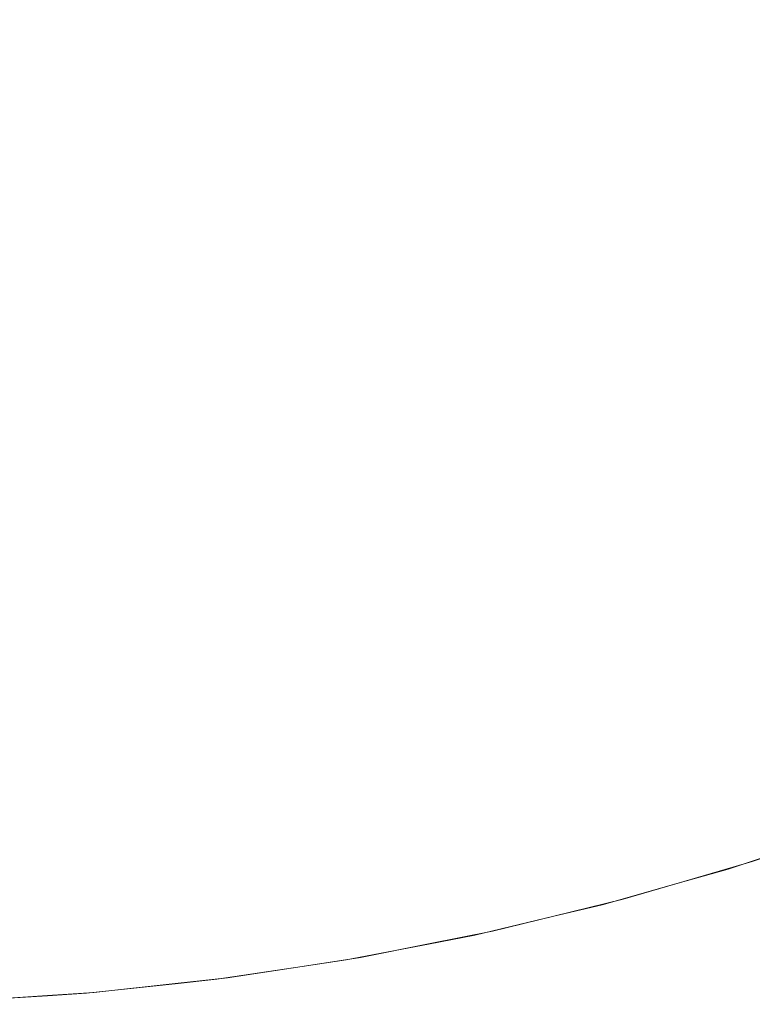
# Model space of a CAD drawing. Header units: centimetres. Extents: x -25.9 to 27.4, y -28.2 to -26.4.
# Tile 116 of 199: x 9.2841 to 9.3316, y -27.86 to -27.7962. Entities that reach past the tile are written whole.
import ezdxf

# ---------------------------------------------------------------- set-up
doc = ezdxf.new("R2010")
doc.units = ezdxf.units.CM
doc.header["$LTSCALE"] = 2.54
doc.layers.add('Lucido design-1', color=7, linetype='Continuous')

# ---------------------------------------------------------------- blocks, each defined once
blk = doc.blocks.new('Gruppo-4-1')
at = {"color": 7, "linetype": 'Continuous', "lineweight": 9}
blk.add_3dface([(-25.828561, -26.46, 540.520033), (-25.828561, -28.06, 540.520033), (27.271439, -28.06, 540.520033), (27.271439, -26.46, 540.520033)], dxfattribs=at)
for points, invisible_edges in [([(9.332394, -27.794848, 540.107769), (9.326616, -27.797313, 540.107769), (9.325235, -27.793878, 540.109694), (9.330869, -27.791474, 540.109694)], 15), ([(9.306841, -27.795966, 540.111466), (9.301039, -27.797346, 540.111466), (9.300226, -27.793575, 540.113079), (9.305869, -27.792233, 540.113079)], 15), ([(9.319505, -27.79604, 540.109694), (9.313688, -27.797958, 540.109694), (9.31258, -27.79434, 540.111466), (9.318244, -27.792473, 540.111466)], 15), ([(9.301039, -27.797346, 540.111466), (9.295183, -27.798478, 540.111466), (9.294531, -27.794676, 540.113079), (9.300226, -27.793575, 540.113079)], 15), ([(9.326616, -27.797313, 540.107769), (9.320738, -27.799531, 540.107769), (9.319505, -27.79604, 540.109694), (9.325235, -27.793878, 540.109694)], 15), ([(9.313688, -27.797958, 540.109694), (9.307794, -27.799627, 540.109694), (9.306841, -27.795966, 540.111466), (9.31258, -27.79434, 540.111466)], 15), ([(9.295183, -27.798478, 540.111466), (9.289284, -27.799361, 540.111466), (9.288795, -27.795535, 540.113079), (9.294531, -27.794676, 540.113079)], 15), ([(9.333883, -27.798143, 540.105692), (9.327964, -27.800668, 540.105692), (9.326616, -27.797313, 540.107769), (9.332394, -27.794848, 540.107769)], 15), ([(9.289284, -27.799361, 540.111466), (9.283354, -27.799993, 540.111466), (9.283027, -27.796149, 540.113079), (9.288795, -27.795535, 540.113079)], 15), ([(9.307794, -27.799627, 540.109694), (9.301836, -27.801044, 540.109694), (9.301039, -27.797346, 540.111466), (9.306841, -27.795966, 540.111466)], 15), ([(9.320738, -27.799531, 540.107769), (9.314772, -27.801498, 540.107769), (9.313688, -27.797958, 540.109694), (9.319505, -27.79604, 540.109694)], 15), ([(9.301836, -27.801044, 540.109694), (9.295822, -27.802207, 540.109694), (9.295183, -27.798478, 540.111466), (9.301039, -27.797346, 540.111466)], 15), ([(9.327964, -27.800668, 540.105692), (9.321943, -27.802941, 540.105692), (9.320738, -27.799531, 540.107769), (9.326616, -27.797313, 540.107769)], 15), ([(9.314772, -27.801498, 540.107769), (9.308727, -27.80321, 540.107769), (9.307794, -27.799627, 540.109694), (9.313688, -27.797958, 540.109694)], 15), ([(9.335334, -27.801353, 540.103469), (9.329277, -27.803937, 540.103469), (9.327964, -27.800668, 540.105692), (9.333883, -27.798143, 540.105692)], 15), ([(9.295822, -27.802207, 540.109694), (9.289765, -27.803113, 540.109694), (9.289284, -27.799361, 540.111466), (9.295183, -27.798478, 540.111466)], 15), ([(9.289765, -27.803113, 540.109694), (9.283675, -27.803762, 540.109694), (9.283354, -27.799993, 540.111466), (9.289284, -27.799361, 540.111466)], 15), ([(9.308727, -27.80321, 540.107769), (9.302616, -27.804663, 540.107769), (9.301836, -27.801044, 540.109694), (9.307794, -27.799627, 540.109694)], 15), ([(9.321943, -27.802941, 540.105692), (9.315831, -27.804955, 540.105692), (9.314772, -27.801498, 540.107769), (9.320738, -27.799531, 540.107769)], 15), ([(9.329277, -27.803937, 540.103469), (9.323116, -27.806262, 540.103469), (9.321943, -27.802941, 540.105692), (9.327964, -27.800668, 540.105692)], 15), ([(9.302616, -27.804663, 540.107769), (9.296448, -27.805856, 540.107769), (9.295822, -27.802207, 540.109694), (9.301836, -27.801044, 540.109694)], 15), ([(9.315831, -27.804955, 540.105692), (9.309639, -27.806709, 540.105692), (9.308727, -27.80321, 540.107769), (9.314772, -27.801498, 540.107769)], 15), ([(9.336744, -27.804473, 540.101102), (9.330554, -27.807114, 540.101102), (9.329277, -27.803937, 540.103469), (9.335334, -27.801353, 540.103469)], 15), ([(9.296448, -27.805856, 540.107769), (9.290235, -27.806786, 540.107769), (9.289765, -27.803113, 540.109694), (9.295822, -27.802207, 540.109694)], 15), ([(9.290235, -27.806786, 540.107769), (9.283989, -27.807451, 540.107769), (9.283675, -27.803762, 540.109694), (9.289765, -27.803113, 540.109694)], 15), ([(9.309639, -27.806709, 540.105692), (9.303378, -27.808198, 540.105692), (9.302616, -27.804663, 540.107769), (9.308727, -27.80321, 540.107769)], 15), ([(9.323116, -27.806262, 540.103469), (9.316862, -27.808324, 540.103469), (9.315831, -27.804955, 540.105692), (9.321943, -27.802941, 540.105692)], 15), ([(9.330554, -27.807114, 540.101102), (9.324257, -27.809491, 540.101102), (9.323116, -27.806262, 540.103469), (9.329277, -27.803937, 540.103469)], 15), ([(9.303378, -27.808198, 540.105692), (9.297059, -27.80942, 540.105692), (9.296448, -27.805856, 540.107769), (9.302616, -27.804663, 540.107769)], 15), ([(9.338112, -27.807498, 540.098598), (9.331792, -27.810195, 540.098598), (9.330554, -27.807114, 540.101102), (9.336744, -27.804473, 540.101102)], 15), ([(9.316862, -27.808324, 540.103469), (9.310526, -27.810118, 540.103469), (9.309639, -27.806709, 540.105692), (9.315831, -27.804955, 540.105692)], 15), ([(9.297059, -27.80942, 540.105692), (9.290695, -27.810372, 540.105692), (9.290235, -27.806786, 540.107769), (9.296448, -27.805856, 540.107769)], 15), ([(9.310526, -27.810118, 540.103469), (9.30412, -27.811642, 540.103469), (9.303378, -27.808198, 540.105692), (9.309639, -27.806709, 540.105692)], 15), ([(9.324257, -27.809491, 540.101102), (9.317865, -27.811598, 540.101102), (9.316862, -27.808324, 540.103469), (9.323116, -27.806262, 540.103469)], 15), ([(9.290695, -27.810372, 540.105692), (9.284295, -27.811054, 540.105692), (9.283989, -27.807451, 540.107769), (9.290235, -27.806786, 540.107769)], 15), ([(9.331792, -27.810195, 540.098598), (9.325363, -27.812621, 540.098598), (9.324257, -27.809491, 540.101102), (9.330554, -27.807114, 540.101102)], 15), ([(9.284295, -27.811054, 540.105692), (9.277873, -27.811464, 540.105692), (9.277719, -27.807851, 540.107769), (9.283989, -27.807451, 540.107769)], 15), ([(9.30412, -27.811642, 540.103469), (9.297655, -27.812892, 540.103469), (9.297059, -27.80942, 540.105692), (9.303378, -27.808198, 540.105692)], 15), ([(9.317865, -27.811598, 540.101102), (9.311389, -27.813432, 540.101102), (9.310526, -27.810118, 540.103469), (9.316862, -27.808324, 540.103469)], 15), ([(9.297655, -27.812892, 540.103469), (9.291142, -27.813867, 540.103469), (9.290695, -27.810372, 540.105692), (9.297059, -27.80942, 540.105692)], 15), ([(9.325363, -27.812621, 540.098598), (9.318837, -27.814772, 540.098598), (9.317865, -27.811598, 540.101102), (9.324257, -27.809491, 540.101102)], 15), ([(9.291142, -27.813867, 540.103469), (9.284594, -27.814564, 540.103469), (9.284295, -27.811054, 540.105692), (9.290695, -27.810372, 540.105692)], 15), ([(9.311389, -27.813432, 540.101102), (9.304841, -27.814989, 540.101102), (9.30412, -27.811642, 540.103469), (9.310526, -27.810118, 540.103469)], 15), ([(9.332989, -27.813174, 540.09596), (9.326433, -27.815648, 540.09596), (9.325363, -27.812621, 540.098598), (9.331792, -27.810195, 540.098598)], 15), ([(9.284594, -27.814564, 540.103469), (9.278022, -27.814983, 540.103469), (9.277873, -27.811464, 540.105692), (9.284295, -27.811054, 540.105692)], 15), ([(9.304841, -27.814989, 540.101102), (9.298233, -27.816267, 540.101102), (9.297655, -27.812892, 540.103469), (9.30412, -27.811642, 540.103469)], 15), ([(9.318837, -27.814772, 540.098598), (9.312226, -27.816644, 540.098598), (9.311389, -27.813432, 540.101102), (9.317865, -27.811598, 540.101102)], 15), ([(9.298233, -27.816267, 540.101102), (9.291577, -27.817263, 540.101102), (9.291142, -27.813867, 540.103469), (9.297655, -27.812892, 540.103469)], 15), ([(9.326433, -27.815648, 540.09596), (9.319777, -27.817842, 540.09596), (9.318837, -27.814772, 540.098598), (9.325363, -27.812621, 540.098598)], 15), ([(9.312226, -27.816644, 540.098598), (9.305541, -27.818234, 540.098598), (9.304841, -27.814989, 540.101102), (9.311389, -27.813432, 540.101102)], 15), ([(9.334143, -27.816046, 540.093194), (9.327464, -27.818566, 540.093194), (9.326433, -27.815648, 540.09596), (9.332989, -27.813174, 540.09596)], 15), ([(9.291577, -27.817263, 540.101102), (9.284884, -27.817976, 540.101102), (9.284594, -27.814564, 540.103469), (9.291142, -27.813867, 540.103469)], 15), ([(9.284884, -27.817976, 540.101102), (9.278168, -27.818405, 540.101102), (9.278022, -27.814983, 540.103469), (9.284594, -27.814564, 540.103469)], 15), ([(9.305541, -27.818234, 540.098598), (9.298794, -27.819539, 540.098598), (9.298233, -27.816267, 540.101102), (9.304841, -27.814989, 540.101102)], 15), ([(9.319777, -27.817842, 540.09596), (9.313035, -27.819751, 540.09596), (9.312226, -27.816644, 540.098598), (9.318837, -27.814772, 540.098598)], 15), ([(9.327464, -27.818566, 540.093194), (9.320683, -27.820801, 540.093194), (9.319777, -27.817842, 540.09596), (9.326433, -27.815648, 540.09596)], 15), ([(9.298794, -27.819539, 540.098598), (9.291999, -27.820556, 540.098598), (9.291577, -27.817263, 540.101102), (9.298233, -27.816267, 540.101102)], 15), ([(9.335089, -27.818401, 540.090744), (9.328309, -27.820959, 540.090744), (9.327464, -27.818566, 540.093194), (9.334143, -27.816046, 540.093194)], 15), ([(9.313035, -27.819751, 540.09596), (9.306217, -27.821373, 540.09596), (9.305541, -27.818234, 540.098598), (9.312226, -27.816644, 540.098598)], 15), ([(9.291999, -27.820556, 540.098598), (9.285166, -27.821284, 540.098598), (9.284884, -27.817976, 540.101102), (9.291577, -27.817263, 540.101102)], 15), ([(9.285166, -27.821284, 540.098598), (9.278308, -27.821722, 540.098598), (9.278168, -27.818405, 540.101102), (9.284884, -27.817976, 540.101102)], 15), ([(9.320683, -27.820801, 540.093194), (9.313814, -27.822747, 540.093194), (9.313035, -27.819751, 540.09596), (9.319777, -27.817842, 540.09596)], 15), ([(9.306217, -27.821373, 540.09596), (9.299337, -27.822703, 540.09596), (9.298794, -27.819539, 540.098598), (9.305541, -27.818234, 540.098598)], 15), ([(9.328309, -27.820959, 540.090744), (9.321427, -27.823228, 540.090744), (9.320683, -27.820801, 540.093194), (9.327464, -27.818566, 540.093194)], 15), ([(9.336159, -27.821063, 540.087754), (9.329265, -27.823664, 540.087754), (9.328309, -27.820959, 540.090744), (9.335089, -27.818401, 540.090744)], 15), ([(9.299337, -27.822703, 540.09596), (9.292406, -27.823741, 540.09596), (9.291999, -27.820556, 540.098598), (9.298794, -27.819539, 540.098598)], 15), ([(9.313814, -27.822747, 540.093194), (9.306869, -27.824398, 540.093194), (9.306217, -27.821373, 540.09596), (9.313035, -27.819751, 540.09596)], 15), ([(9.292406, -27.823741, 540.09596), (9.285438, -27.824483, 540.09596), (9.285166, -27.821284, 540.098598), (9.291999, -27.820556, 540.098598)], 15), ([(9.285438, -27.824483, 540.09596), (9.278445, -27.824929, 540.09596), (9.278308, -27.821722, 540.098598), (9.285166, -27.821284, 540.098598)], 15), ([(9.306869, -27.824398, 540.093194), (9.29986, -27.825754, 540.093194), (9.299337, -27.822703, 540.09596), (9.306217, -27.821373, 540.09596)], 15), ([(9.321427, -27.823228, 540.090744), (9.314454, -27.825202, 540.090744), (9.313814, -27.822747, 540.093194), (9.320683, -27.820801, 540.093194)], 15), ([(9.329265, -27.823664, 540.087754), (9.322267, -27.825971, 540.087754), (9.321427, -27.823228, 540.090744), (9.328309, -27.820959, 540.090744)], 15), ([(9.337181, -27.823606, 540.084649), (9.330178, -27.826249, 540.084649), (9.329265, -27.823664, 540.087754), (9.336159, -27.821063, 540.087754)], 15), ([(9.29986, -27.825754, 540.093194), (9.2928, -27.826811, 540.093194), (9.292406, -27.823741, 540.09596), (9.299337, -27.822703, 540.09596)], 15), ([(9.314454, -27.825202, 540.090744), (9.307404, -27.826879, 540.090744), (9.306869, -27.824398, 540.093194), (9.313814, -27.822747, 540.093194)], 15), ([(9.322267, -27.825971, 540.087754), (9.315177, -27.827979, 540.087754), (9.314454, -27.825202, 540.090744), (9.321427, -27.823228, 540.090744)], 15), ([(9.2928, -27.826811, 540.093194), (9.285701, -27.827567, 540.093194), (9.285438, -27.824483, 540.09596), (9.292406, -27.823741, 540.09596)], 15), ([(9.330178, -27.826249, 540.084649), (9.323069, -27.828592, 540.084649), (9.322267, -27.825971, 540.087754), (9.329265, -27.823664, 540.087754)], 15), ([(9.338153, -27.826025, 540.081437), (9.331047, -27.828707, 540.081437), (9.330178, -27.826249, 540.084649), (9.337181, -27.823606, 540.084649)], 15), ([(9.285701, -27.827567, 540.093194), (9.278576, -27.828021, 540.093194), (9.278445, -27.824929, 540.09596), (9.285438, -27.824483, 540.09596)], 15), ([(9.307404, -27.826879, 540.090744), (9.300289, -27.828255, 540.090744), (9.29986, -27.825754, 540.093194), (9.306869, -27.824398, 540.093194)], 15), ([(9.315177, -27.827979, 540.087754), (9.308008, -27.829684, 540.087754), (9.307404, -27.826879, 540.090744), (9.314454, -27.825202, 540.090744)], 15), ([(9.300289, -27.828255, 540.090744), (9.293122, -27.829328, 540.090744), (9.2928, -27.826811, 540.093194), (9.29986, -27.825754, 540.093194)], 15), ([(9.323069, -27.828592, 540.084649), (9.315867, -27.830631, 540.084649), (9.315177, -27.827979, 540.087754), (9.322267, -27.825971, 540.087754)], 15), ([(9.331047, -27.828707, 540.081437), (9.323833, -27.831085, 540.081437), (9.323069, -27.828592, 540.084649), (9.330178, -27.826249, 540.084649)], 15), ([(9.339074, -27.828318, 540.078122), (9.33187, -27.831037, 540.078122), (9.331047, -27.828707, 540.081437), (9.338153, -27.826025, 540.081437)], 15), ([(9.293122, -27.829328, 540.090744), (9.285916, -27.830096, 540.090744), (9.285701, -27.827567, 540.093194), (9.2928, -27.826811, 540.093194)], 15), ([(9.308008, -27.829684, 540.087754), (9.300774, -27.831083, 540.087754), (9.300289, -27.828255, 540.090744), (9.307404, -27.826879, 540.090744)], 15), ([(9.285916, -27.830096, 540.090744), (9.278684, -27.830557, 540.090744), (9.278576, -27.828021, 540.093194), (9.285701, -27.827567, 540.093194)], 15), ([(9.300774, -27.831083, 540.087754), (9.293486, -27.832174, 540.087754), (9.293122, -27.829328, 540.090744), (9.300289, -27.828255, 540.090744)], 15), ([(9.315867, -27.830631, 540.084649), (9.308586, -27.832363, 540.084649), (9.308008, -27.829684, 540.087754), (9.315177, -27.827979, 540.087754)], 15), ([(9.323833, -27.831085, 540.081437), (9.316525, -27.833155, 540.081437), (9.315867, -27.830631, 540.084649), (9.323069, -27.828592, 540.084649)], 15), ([(9.33187, -27.831037, 540.078122), (9.324556, -27.833447, 540.078122), (9.323833, -27.831085, 540.081437), (9.331047, -27.828707, 540.081437)], 15), ([(9.293486, -27.832174, 540.087754), (9.286159, -27.832954, 540.087754), (9.285916, -27.830096, 540.090744), (9.293122, -27.829328, 540.090744)], 15), ([(9.308586, -27.832363, 540.084649), (9.301237, -27.833784, 540.084649), (9.300774, -27.831083, 540.087754), (9.308008, -27.829684, 540.087754)], 15), ([(9.286159, -27.832954, 540.087754), (9.278806, -27.833423, 540.087754), (9.278684, -27.830557, 540.090744), (9.285916, -27.830096, 540.090744)], 15), ([(9.316525, -27.833155, 540.081437), (9.309135, -27.834912, 540.081437), (9.308586, -27.832363, 540.084649), (9.315867, -27.830631, 540.084649)], 15), ([(9.301237, -27.833784, 540.084649), (9.293834, -27.834892, 540.084649), (9.293486, -27.832174, 540.087754), (9.300774, -27.831083, 540.087754)], 15), ([(9.324556, -27.833447, 540.078122), (9.317147, -27.835545, 540.078122), (9.316525, -27.833155, 540.081437), (9.323833, -27.831085, 540.081437)], 15), ([(9.332646, -27.833233, 540.074711), (9.325238, -27.835675, 540.074711), (9.324556, -27.833447, 540.078122), (9.33187, -27.831037, 540.078122)], 15), ([(9.293834, -27.834892, 540.084649), (9.286392, -27.835685, 540.084649), (9.286159, -27.832954, 540.087754), (9.293486, -27.832174, 540.087754)], 15), ([(9.309135, -27.834912, 540.081437), (9.301678, -27.836354, 540.081437), (9.301237, -27.833784, 540.084649), (9.308586, -27.832363, 540.084649)], 15), ([(9.286392, -27.835685, 540.084649), (9.278922, -27.836162, 540.084649), (9.278806, -27.833423, 540.087754), (9.286159, -27.832954, 540.087754)], 15), ([(9.317147, -27.835545, 540.078122), (9.309655, -27.837327, 540.078122), (9.309135, -27.834912, 540.081437), (9.316525, -27.833155, 540.081437)], 15), ([(9.325238, -27.835675, 540.074711), (9.317734, -27.8378, 540.074711), (9.317147, -27.835545, 540.078122), (9.324556, -27.833447, 540.078122)], 15), ([(9.333374, -27.835293, 540.07121), (9.325878, -27.837764, 540.07121), (9.325238, -27.835675, 540.074711), (9.332646, -27.833233, 540.074711)], 15), ([(9.301678, -27.836354, 540.081437), (9.294166, -27.837479, 540.081437), (9.293834, -27.834892, 540.084649), (9.301237, -27.833784, 540.084649)], 15), ([(9.294166, -27.837479, 540.081437), (9.286613, -27.838284, 540.081437), (9.286392, -27.835685, 540.084649), (9.293834, -27.834892, 540.084649)], 15), ([(9.309655, -27.837327, 540.078122), (9.302095, -27.838789, 540.078122), (9.301678, -27.836354, 540.081437), (9.309135, -27.834912, 540.081437)], 15), ([(9.334052, -27.837213, 540.067624), (9.326474, -27.839711, 540.067624), (9.325878, -27.837764, 540.07121), (9.333374, -27.835293, 540.07121)], 15), ([(9.286613, -27.838284, 540.081437), (9.279033, -27.838767, 540.081437), (9.278922, -27.836162, 540.084649), (9.286392, -27.835685, 540.084649)], 15), ([(9.317734, -27.8378, 540.074711), (9.310146, -27.839604, 540.074711), (9.309655, -27.837327, 540.078122), (9.317147, -27.835545, 540.078122)], 15), ([(9.325878, -27.837764, 540.07121), (9.318285, -27.839914, 540.07121), (9.317734, -27.8378, 540.074711), (9.325238, -27.835675, 540.074711)], 15), ([(9.302095, -27.838789, 540.078122), (9.294479, -27.839929, 540.078122), (9.294166, -27.837479, 540.081437), (9.301678, -27.836354, 540.081437)], 15), ([(9.310146, -27.839604, 540.074711), (9.302489, -27.841085, 540.074711), (9.302095, -27.838789, 540.078122), (9.309655, -27.837327, 540.078122)], 15), ([(9.33468, -27.838991, 540.063961), (9.327027, -27.841514, 540.063961), (9.326474, -27.839711, 540.067624), (9.334052, -27.837213, 540.067624)], 15), ([(9.294479, -27.839929, 540.078122), (9.286822, -27.840745, 540.078122), (9.286613, -27.838284, 540.081437), (9.294166, -27.837479, 540.081437)], 15), ([(9.318285, -27.839914, 540.07121), (9.310607, -27.84174, 540.07121), (9.310146, -27.839604, 540.074711), (9.317734, -27.8378, 540.074711)], 15), ([(9.326474, -27.839711, 540.067624), (9.318798, -27.841885, 540.067624), (9.318285, -27.839914, 540.07121), (9.325878, -27.837764, 540.07121)], 15), ([(9.286822, -27.840745, 540.078122), (9.279137, -27.841235, 540.078122), (9.279033, -27.838767, 540.081437), (9.286613, -27.838284, 540.081437)], 15), ([(9.302489, -27.841085, 540.074711), (9.294775, -27.84224, 540.074711), (9.294479, -27.839929, 540.078122), (9.302095, -27.838789, 540.078122)], 15), ([(9.335257, -27.840624, 540.060227), (9.327534, -27.84317, 540.060227), (9.327027, -27.841514, 540.063961), (9.33468, -27.838991, 540.063961)], 15), ([(9.310607, -27.84174, 540.07121), (9.302858, -27.843239, 540.07121), (9.302489, -27.841085, 540.074711), (9.310146, -27.839604, 540.074711)], 15), ([(9.318798, -27.841885, 540.067624), (9.311036, -27.843731, 540.067624), (9.310607, -27.84174, 540.07121), (9.318285, -27.839914, 540.07121)], 15), ([(9.327027, -27.841514, 540.063961), (9.319273, -27.84371, 540.063961), (9.318798, -27.841885, 540.067624), (9.326474, -27.839711, 540.067624)], 15), ([(9.294775, -27.84224, 540.074711), (9.28702, -27.843066, 540.074711), (9.286822, -27.840745, 540.078122), (9.294479, -27.839929, 540.078122)], 15), ([(9.28702, -27.843066, 540.074711), (9.279236, -27.843562, 540.074711), (9.279137, -27.841235, 540.078122), (9.286822, -27.840745, 540.078122)], 15), ([(9.302858, -27.843239, 540.07121), (9.295053, -27.844407, 540.07121), (9.294775, -27.84224, 540.074711), (9.302489, -27.841085, 540.074711)], 15), ([(9.335782, -27.842109, 540.056428), (9.327995, -27.844676, 540.056428), (9.327534, -27.84317, 540.060227), (9.335257, -27.840624, 540.060227)], 15), ([(9.311036, -27.843731, 540.067624), (9.303202, -27.845246, 540.067624), (9.302858, -27.843239, 540.07121), (9.310607, -27.84174, 540.07121)], 15), ([(9.327534, -27.84317, 540.060227), (9.319709, -27.845386, 540.060227), (9.319273, -27.84371, 540.063961), (9.327027, -27.841514, 540.063961)], 15), ([(9.295053, -27.844407, 540.07121), (9.287205, -27.845243, 540.07121), (9.28702, -27.843066, 540.074711), (9.294775, -27.84224, 540.074711)], 15), ([(9.319273, -27.84371, 540.063961), (9.311433, -27.845574, 540.063961), (9.311036, -27.843731, 540.067624), (9.318798, -27.841885, 540.067624)], 15), ([(9.336254, -27.843445, 540.05257), (9.32841, -27.846031, 540.05257), (9.327995, -27.844676, 540.056428), (9.335782, -27.842109, 540.056428)], 15), ([(9.287205, -27.845243, 540.07121), (9.279329, -27.845745, 540.07121), (9.279236, -27.843562, 540.074711), (9.28702, -27.843066, 540.074711)], 15), ([(9.303202, -27.845246, 540.067624), (9.295312, -27.846427, 540.067624), (9.295053, -27.844407, 540.07121), (9.302858, -27.843239, 540.07121)], 15), ([(9.311433, -27.845574, 540.063961), (9.303521, -27.847105, 540.063961), (9.303202, -27.845246, 540.067624), (9.311036, -27.843731, 540.067624)], 15), ([(9.319709, -27.845386, 540.060227), (9.311798, -27.847267, 540.060227), (9.311433, -27.845574, 540.063961), (9.319273, -27.84371, 540.063961)], 15), ([(9.327995, -27.844676, 540.056428), (9.320106, -27.84691, 540.056428), (9.319709, -27.845386, 540.060227), (9.327534, -27.84317, 540.060227)], 15), ([(9.336672, -27.844629, 540.048662), (9.328778, -27.847231, 540.048662), (9.32841, -27.846031, 540.05257), (9.336254, -27.843445, 540.05257)], 15), ([(9.295312, -27.846427, 540.067624), (9.287378, -27.847272, 540.067624), (9.287205, -27.845243, 540.07121), (9.295053, -27.844407, 540.07121)], 15), ([(9.32841, -27.846031, 540.05257), (9.320463, -27.848281, 540.05257), (9.320106, -27.84691, 540.056428), (9.327995, -27.844676, 540.056428)], 15), ([(9.337036, -27.84566, 540.044708), (9.329098, -27.848277, 540.044708), (9.328778, -27.847231, 540.048662), (9.336672, -27.844629, 540.048662)], 15), ([(9.287378, -27.847272, 540.067624), (9.279415, -27.84778, 540.067624), (9.279329, -27.845745, 540.07121), (9.287205, -27.845243, 540.07121)], 15), ([(9.303521, -27.847105, 540.063961), (9.295551, -27.848298, 540.063961), (9.295312, -27.846427, 540.067624), (9.303202, -27.845246, 540.067624)], 15), ([(9.311798, -27.847267, 540.060227), (9.303814, -27.848811, 540.060227), (9.303521, -27.847105, 540.063961), (9.311433, -27.845574, 540.063961)], 15), ([(9.320106, -27.84691, 540.056428), (9.31213, -27.848807, 540.056428), (9.311798, -27.847267, 540.060227), (9.319709, -27.845386, 540.060227)], 15), ([(9.337346, -27.846537, 540.040717), (9.32937, -27.849166, 540.040717), (9.329098, -27.848277, 540.044708), (9.337036, -27.84566, 540.044708)], 15), ([(9.328778, -27.847231, 540.048662), (9.32078, -27.849496, 540.048662), (9.320463, -27.848281, 540.05257), (9.32841, -27.846031, 540.05257)], 15), ([(9.295551, -27.848298, 540.063961), (9.287538, -27.849151, 540.063961), (9.287378, -27.847272, 540.067624), (9.295312, -27.846427, 540.067624)], 15), ([(9.320463, -27.848281, 540.05257), (9.312428, -27.850192, 540.05257), (9.31213, -27.848807, 540.056428), (9.320106, -27.84691, 540.056428)], 15), ([(9.337601, -27.847258, 540.036694), (9.329594, -27.849897, 540.036694), (9.32937, -27.849166, 540.040717), (9.337346, -27.846537, 540.040717)], 15), ([(9.287538, -27.849151, 540.063961), (9.279495, -27.849664, 540.063961), (9.279415, -27.84778, 540.067624), (9.287378, -27.847272, 540.067624)], 15), ([(9.303814, -27.848811, 540.060227), (9.295771, -27.850015, 540.060227), (9.295551, -27.848298, 540.063961), (9.303521, -27.847105, 540.063961)], 15), ([(9.31213, -27.848807, 540.056428), (9.30408, -27.850364, 540.056428), (9.303814, -27.848811, 540.060227), (9.311798, -27.847267, 540.060227)], 15), ([(9.329098, -27.848277, 540.044708), (9.321055, -27.850554, 540.044708), (9.32078, -27.849496, 540.048662), (9.328778, -27.847231, 540.048662)], 15), ([(9.3378, -27.847822, 540.032647), (9.329769, -27.85047, 540.032647), (9.329594, -27.849897, 540.036694), (9.337601, -27.847258, 540.036694)], 15), ([(9.337945, -27.84823, 540.028583), (9.329896, -27.850883, 540.028583), (9.329769, -27.85047, 540.032647), (9.3378, -27.847822, 540.032647)], 15), ([(9.295771, -27.850015, 540.060227), (9.287685, -27.850877, 540.060227), (9.287538, -27.849151, 540.063961), (9.295551, -27.848298, 540.063961)], 15), ([(9.30408, -27.850364, 540.056428), (9.295971, -27.851578, 540.056428), (9.295771, -27.850015, 540.060227), (9.303814, -27.848811, 540.060227)], 15), ([(9.312428, -27.850192, 540.05257), (9.304319, -27.85176, 540.05257), (9.30408, -27.850364, 540.056428), (9.31213, -27.848807, 540.056428)], 15), ([(9.32078, -27.849496, 540.048662), (9.312693, -27.85142, 540.048662), (9.312428, -27.850192, 540.05257), (9.320463, -27.848281, 540.05257)], 15), ([(9.32937, -27.849166, 540.040717), (9.321289, -27.851454, 540.040717), (9.321055, -27.850554, 540.044708), (9.329098, -27.848277, 540.044708)], 15), ([(9.338033, -27.848481, 540.024508), (9.329974, -27.851138, 540.024508), (9.329896, -27.850883, 540.028583), (9.337945, -27.84823, 540.028583)], 15), ([(9.338066, -27.848574, 540.020578), (9.330003, -27.851232, 540.020578), (9.329974, -27.851138, 540.024508), (9.338033, -27.848481, 540.024508)], 15), ([(9.334738, -27.849673, 540.020033), (9.330003, -27.851233, 540.020033), (9.330003, -27.851232, 540.020578), (9.338066, -27.848574, 540.020578)], 14), ([(9.287685, -27.850877, 540.060227), (9.279569, -27.851394, 540.060227), (9.279495, -27.849664, 540.063961), (9.287538, -27.849151, 540.063961)], 15), ([(9.329594, -27.849897, 540.036694), (9.321482, -27.852194, 540.036694), (9.321289, -27.851454, 540.040717), (9.32937, -27.849166, 540.040717)], 15), ([(9.295971, -27.851578, 540.056428), (9.287818, -27.852446, 540.056428), (9.287685, -27.850877, 540.060227), (9.295771, -27.850015, 540.060227)], 15), ([(9.321055, -27.850554, 540.044708), (9.312923, -27.852488, 540.044708), (9.312693, -27.85142, 540.048662), (9.32078, -27.849496, 540.048662)], 15), ([(9.329769, -27.85047, 540.032647), (9.321633, -27.852774, 540.032647), (9.321482, -27.852194, 540.036694), (9.329594, -27.849897, 540.036694)], 15), ([(9.33158, -27.850743, 539.820033), (9.330003, -27.851233, 540.020033), (9.334738, -27.849673, 540.020033)], 9), ([(9.334738, -27.849673, 540.020033), (9.334737, -27.849671, 539.820033), (9.33158, -27.850743, 539.820033)], 9), ([(9.304319, -27.85176, 540.05257), (9.296151, -27.852983, 540.05257), (9.295971, -27.851578, 540.056428), (9.30408, -27.850364, 540.056428)], 15), ([(9.312693, -27.85142, 540.048662), (9.304531, -27.852998, 540.048662), (9.304319, -27.85176, 540.05257), (9.312428, -27.850192, 540.05257)], 15), ([(9.321289, -27.851454, 540.040717), (9.313119, -27.853397, 540.040717), (9.312923, -27.852488, 540.044708), (9.321055, -27.850554, 540.044708)], 15), ([(9.329896, -27.850883, 540.028583), (9.321742, -27.853192, 540.028583), (9.321633, -27.852774, 540.032647), (9.329769, -27.85047, 540.032647)], 15), ([(9.326769, -27.852146, 539.820033), (9.33158, -27.850743, 539.820033), (9.331586, -27.850762, 539.818061), (9.323207, -27.853204, 539.818061)], 14), ([(9.331633, -27.850913, 539.814073), (9.323248, -27.853357, 539.814073), (9.323207, -27.853204, 539.818061), (9.331586, -27.850762, 539.818061)], 15), ([(9.330003, -27.851233, 540.020033), (9.33158, -27.850743, 539.820033), (9.326769, -27.852146, 539.820033)], 9), ([(9.287818, -27.852446, 540.056428), (9.279636, -27.852968, 540.056428), (9.279569, -27.851394, 540.060227), (9.287685, -27.850877, 540.060227)], 15), ([(9.329974, -27.851138, 540.024508), (9.321809, -27.85345, 540.024508), (9.321742, -27.853192, 540.028583), (9.329896, -27.850883, 540.028583)], 15), ([(9.330003, -27.851232, 540.020578), (9.321834, -27.853545, 540.020578), (9.321809, -27.85345, 540.024508), (9.329974, -27.851138, 540.024508)], 15), ([(9.32677, -27.852149, 540.020033), (9.321834, -27.853547, 540.020033), (9.321834, -27.853545, 540.020578), (9.330003, -27.851232, 540.020578)], 14), ([(9.331729, -27.851216, 539.810088), (9.323331, -27.853664, 539.810088), (9.323248, -27.853357, 539.814073), (9.331633, -27.850913, 539.814073)], 15), ([(9.331872, -27.851672, 539.806114), (9.323454, -27.854125, 539.806114), (9.323331, -27.853664, 539.810088), (9.331729, -27.851216, 539.810088)], 15), ([(9.326769, -27.852146, 539.820033), (9.32677, -27.852149, 540.020033), (9.330003, -27.851233, 540.020033)], 9), ([(9.330003, -27.851232, 540.020578), (9.330003, -27.851233, 540.020033), (9.32677, -27.852149, 540.020033)], 9), ([(9.296151, -27.852983, 540.05257), (9.287938, -27.853858, 540.05257), (9.287818, -27.852446, 540.056428), (9.295971, -27.851578, 540.056428)], 15), ([(9.304531, -27.852998, 540.048662), (9.296311, -27.854229, 540.048662), (9.296151, -27.852983, 540.05257), (9.304319, -27.85176, 540.05257)], 15), ([(9.312923, -27.852488, 540.044708), (9.304716, -27.854076, 540.044708), (9.304531, -27.852998, 540.048662), (9.312693, -27.85142, 540.048662)], 15), ([(9.321482, -27.852194, 540.036694), (9.31328, -27.854145, 540.036694), (9.313119, -27.853397, 540.040717), (9.321289, -27.851454, 540.040717)], 15), ([(9.332064, -27.85228, 539.802157), (9.323619, -27.854741, 539.802157), (9.323454, -27.854125, 539.806114), (9.331872, -27.851672, 539.806114)], 15), ([(9.287938, -27.853858, 540.05257), (9.279696, -27.854383, 540.05257), (9.279636, -27.852968, 540.056428), (9.287818, -27.852446, 540.056428)], 15), ([(9.313119, -27.853397, 540.040717), (9.304873, -27.854992, 540.040717), (9.304716, -27.854076, 540.044708), (9.312923, -27.852488, 540.044708)], 15), ([(9.321633, -27.852774, 540.032647), (9.313406, -27.85473, 540.032647), (9.31328, -27.854145, 540.036694), (9.321482, -27.852194, 540.036694)], 15), ([(9.323202, -27.853185, 539.820033), (9.321834, -27.853547, 540.020033), (9.32677, -27.852149, 540.020033)], 9), ([(9.323207, -27.853204, 539.818061), (9.323202, -27.853185, 539.820033), (9.326769, -27.852146, 539.820033)], 9), ([(9.32677, -27.852149, 540.020033), (9.326769, -27.852146, 539.820033), (9.323202, -27.853185, 539.820033)], 9), ([(9.332304, -27.853039, 539.798223), (9.323825, -27.855511, 539.798223), (9.323619, -27.854741, 539.802157), (9.332064, -27.85228, 539.802157)], 15), ([(9.296311, -27.854229, 540.048662), (9.288045, -27.855109, 540.048662), (9.287938, -27.853858, 540.05257), (9.296151, -27.852983, 540.05257)], 15), ([(9.304716, -27.854076, 540.044708), (9.296449, -27.855313, 540.044708), (9.296311, -27.854229, 540.048662), (9.304531, -27.852998, 540.048662)], 15), ([(9.321742, -27.853192, 540.028583), (9.313497, -27.855153, 540.028583), (9.313406, -27.85473, 540.032647), (9.321633, -27.852774, 540.032647)], 15), ([(9.321809, -27.85345, 540.024508), (9.313553, -27.855413, 540.024508), (9.313497, -27.855153, 540.028583), (9.321742, -27.853192, 540.028583)], 15), ([(9.318711, -27.854284, 539.820033), (9.323202, -27.853185, 539.820033), (9.323207, -27.853204, 539.818061), (9.314731, -27.855278, 539.818061)], 14), ([(9.323248, -27.853357, 539.814073), (9.314765, -27.855433, 539.814073), (9.314731, -27.855278, 539.818061), (9.323207, -27.853204, 539.818061)], 15), ([(9.321834, -27.853547, 540.020033), (9.323202, -27.853185, 539.820033), (9.318711, -27.854284, 539.820033)], 9), ([(9.332591, -27.85395, 539.79432), (9.324073, -27.856433, 539.79432), (9.323825, -27.855511, 539.798223), (9.332304, -27.853039, 539.798223)], 15), ([(9.288045, -27.855109, 540.048662), (9.279749, -27.855638, 540.048662), (9.279696, -27.854383, 540.05257), (9.287938, -27.853858, 540.05257)], 15), ([(9.31328, -27.854145, 540.036694), (9.305003, -27.855746, 540.036694), (9.304873, -27.854992, 540.040717), (9.313119, -27.853397, 540.040717)], 15), ([(9.321834, -27.853545, 540.020578), (9.313574, -27.85551, 540.020578), (9.313553, -27.855413, 540.024508), (9.321809, -27.85345, 540.024508)], 15), ([(9.318713, -27.854289, 540.020033), (9.313574, -27.855511, 540.020033), (9.313574, -27.85551, 540.020578), (9.321834, -27.853545, 540.020578)], 14), ([(9.323331, -27.853664, 539.810088), (9.314834, -27.855743, 539.810088), (9.314765, -27.855433, 539.814073), (9.323248, -27.853357, 539.814073)], 15), ([(9.323454, -27.854125, 539.806114), (9.314937, -27.85621, 539.806114), (9.314834, -27.855743, 539.810088), (9.323331, -27.853664, 539.810088)], 15), ([(9.318711, -27.854284, 539.820033), (9.318713, -27.854289, 540.020033), (9.321834, -27.853547, 540.020033)], 9), ([(9.321834, -27.853545, 540.020578), (9.321834, -27.853547, 540.020033), (9.318713, -27.854289, 540.020033)], 9), ([(9.332925, -27.855011, 539.790453), (9.324361, -27.857508, 539.790453), (9.324073, -27.856433, 539.79432), (9.332591, -27.85395, 539.79432)], 15), ([(9.296449, -27.855313, 540.044708), (9.288138, -27.856199, 540.044708), (9.288045, -27.855109, 540.048662), (9.296311, -27.854229, 540.048662)], 15), ([(9.304873, -27.854992, 540.040717), (9.296567, -27.856235, 540.040717), (9.296449, -27.855313, 540.044708), (9.304716, -27.854076, 540.044708)], 15), ([(9.313406, -27.85473, 540.032647), (9.305104, -27.856336, 540.032647), (9.305003, -27.855746, 540.036694), (9.31328, -27.854145, 540.036694)], 15), ([(9.314726, -27.855259, 539.820033), (9.313574, -27.855511, 540.020033), (9.318713, -27.854289, 540.020033)], 9), ([(9.314731, -27.855278, 539.818061), (9.314726, -27.855259, 539.820033), (9.318711, -27.854284, 539.820033)], 9), ([(9.318713, -27.854289, 540.020033), (9.318711, -27.854284, 539.820033), (9.314726, -27.855259, 539.820033)], 9), ([(9.323619, -27.854741, 539.802157), (9.315075, -27.856832, 539.802157), (9.314937, -27.85621, 539.806114), (9.323454, -27.854125, 539.806114)], 15), ([(9.288138, -27.856199, 540.044708), (9.279796, -27.856731, 540.044708), (9.279749, -27.855638, 540.048662), (9.288045, -27.855109, 540.048662)], 15), ([(9.305003, -27.855746, 540.036694), (9.296665, -27.856994, 540.036694), (9.296567, -27.856235, 540.040717), (9.304873, -27.854992, 540.040717)], 15), ([(9.313497, -27.855153, 540.028583), (9.305177, -27.856762, 540.028583), (9.305104, -27.856336, 540.032647), (9.313406, -27.85473, 540.032647)], 15), ([(9.313553, -27.855413, 540.024508), (9.305222, -27.857024, 540.024508), (9.305177, -27.856762, 540.028583), (9.313497, -27.855153, 540.028583)], 15), ([(9.323825, -27.855511, 539.798223), (9.315248, -27.85761, 539.798223), (9.315075, -27.856832, 539.802157), (9.323619, -27.854741, 539.802157)], 15), ([(9.333307, -27.856221, 539.78663), (9.324689, -27.858733, 539.78663), (9.324361, -27.857508, 539.790453), (9.332925, -27.855011, 539.790453)], 15), ([(9.296567, -27.856235, 540.040717), (9.288216, -27.857125, 540.040717), (9.288138, -27.856199, 540.044708), (9.296449, -27.855313, 540.044708)], 15), ([(9.305104, -27.856336, 540.032647), (9.296741, -27.857588, 540.032647), (9.296665, -27.856994, 540.036694), (9.305003, -27.855746, 540.036694)], 15), ([(9.313574, -27.85551, 540.020578), (9.305238, -27.857122, 540.020578), (9.305222, -27.857024, 540.024508), (9.313553, -27.855413, 540.024508)], 15), ([(9.310581, -27.85609, 540.020033), (9.305239, -27.857123, 540.020033), (9.305238, -27.857122, 540.020578), (9.313574, -27.85551, 540.020578)], 14), ([(9.314731, -27.855278, 539.818061), (9.306172, -27.856981, 539.818061), (9.306168, -27.856962, 539.820033), (9.310579, -27.856084, 539.820033)], 11), ([(9.314765, -27.855433, 539.814073), (9.306199, -27.857137, 539.814073), (9.306172, -27.856981, 539.818061), (9.314731, -27.855278, 539.818061)], 15), ([(9.314834, -27.855743, 539.810088), (9.306254, -27.85745, 539.810088), (9.306199, -27.857137, 539.814073), (9.314765, -27.855433, 539.814073)], 15), ([(9.314937, -27.85621, 539.806114), (9.306337, -27.85792, 539.806114), (9.306254, -27.85745, 539.810088), (9.314834, -27.855743, 539.810088)], 15), ([(9.310579, -27.856084, 539.820033), (9.314726, -27.855259, 539.820033), (9.314731, -27.855278, 539.818061)], 10), ([(9.314726, -27.855259, 539.820033), (9.310579, -27.856084, 539.820033), (9.310581, -27.85609, 540.020033), (9.313574, -27.855511, 540.020033)], 10), ([(9.313574, -27.85551, 540.020578), (9.313574, -27.855511, 540.020033), (9.310581, -27.85609, 540.020033)], 9), ([(9.324073, -27.856433, 539.79432), (9.315454, -27.858542, 539.79432), (9.315248, -27.85761, 539.798223), (9.323825, -27.855511, 539.798223)], 15), ([(9.288216, -27.857125, 540.040717), (9.279835, -27.857659, 540.040717), (9.279796, -27.856731, 540.044708), (9.288138, -27.856199, 540.044708)], 15), ([(9.296665, -27.856994, 540.036694), (9.288281, -27.857887, 540.036694), (9.288216, -27.857125, 540.040717), (9.296567, -27.856235, 540.040717)], 15), ([(9.305177, -27.856762, 540.028583), (9.296796, -27.858017, 540.028583), (9.296741, -27.857588, 540.032647), (9.305104, -27.856336, 540.032647)], 15), ([(9.306168, -27.856962, 539.820033), (9.305239, -27.857123, 540.020033), (9.310581, -27.85609, 540.020033)], 9), ([(9.310581, -27.85609, 540.020033), (9.310579, -27.856084, 539.820033), (9.306168, -27.856962, 539.820033)], 9), ([(9.315075, -27.856832, 539.802157), (9.306448, -27.858548, 539.802157), (9.306337, -27.85792, 539.806114), (9.314937, -27.85621, 539.806114)], 15), ([(9.324361, -27.857508, 539.790453), (9.315695, -27.859628, 539.790453), (9.315454, -27.858542, 539.79432), (9.324073, -27.856433, 539.79432)], 15), ([(9.333735, -27.857579, 539.782857), (9.325057, -27.860108, 539.782857), (9.324689, -27.858733, 539.78663), (9.333307, -27.856221, 539.78663)], 15), ([(9.288281, -27.857887, 540.036694), (9.279867, -27.858423, 540.036694), (9.279835, -27.857659, 540.040717), (9.288216, -27.857125, 540.040717)], 15), ([(9.296741, -27.857588, 540.032647), (9.288332, -27.858484, 540.032647), (9.288281, -27.857887, 540.036694), (9.296665, -27.856994, 540.036694)], 15), ([(9.305222, -27.857024, 540.024508), (9.296829, -27.858281, 540.024508), (9.296796, -27.858017, 540.028583), (9.305177, -27.856762, 540.028583)], 15), ([(9.305238, -27.857122, 540.020578), (9.296842, -27.858379, 540.020578), (9.296829, -27.858281, 540.024508), (9.305222, -27.857024, 540.024508)], 15), ([(9.302388, -27.85755, 540.020033), (9.296842, -27.85838, 540.020033), (9.296842, -27.858379, 540.020578), (9.305238, -27.857122, 540.020578)], 14), ([(9.306172, -27.856981, 539.818061), (9.297546, -27.858308, 539.818061), (9.297544, -27.858289, 539.820033), (9.302387, -27.857544, 539.820033)], 11), ([(9.306199, -27.857137, 539.814073), (9.297567, -27.858465, 539.814073), (9.297546, -27.858308, 539.818061), (9.306172, -27.856981, 539.818061)], 15), ([(9.306254, -27.85745, 539.810088), (9.297609, -27.85878, 539.810088), (9.297567, -27.858465, 539.814073), (9.306199, -27.857137, 539.814073)], 15), ([(9.302387, -27.857544, 539.820033), (9.306168, -27.856962, 539.820033), (9.306172, -27.856981, 539.818061)], 10), ([(9.306168, -27.856962, 539.820033), (9.302387, -27.857544, 539.820033), (9.302388, -27.85755, 540.020033), (9.305239, -27.857123, 540.020033)], 10), ([(9.305238, -27.857122, 540.020578), (9.305239, -27.857123, 540.020033), (9.302388, -27.85755, 540.020033)], 9), ([(9.315248, -27.85761, 539.798223), (9.306586, -27.859332, 539.798223), (9.306448, -27.858548, 539.802157), (9.315075, -27.856832, 539.802157)], 15), ([(9.296796, -27.858017, 540.028583), (9.288369, -27.858915, 540.028583), (9.288332, -27.858484, 540.032647), (9.296741, -27.857588, 540.032647)], 15), ([(9.297544, -27.858289, 539.820033), (9.296842, -27.85838, 540.020033), (9.302388, -27.85755, 540.020033)], 9), ([(9.302388, -27.85755, 540.020033), (9.302387, -27.857544, 539.820033), (9.297544, -27.858289, 539.820033)], 9), ([(9.306337, -27.85792, 539.806114), (9.297671, -27.859254, 539.806114), (9.297609, -27.85878, 539.810088), (9.306254, -27.85745, 539.810088)], 15), ([(9.315454, -27.858542, 539.79432), (9.306752, -27.860273, 539.79432), (9.306586, -27.859332, 539.798223), (9.315248, -27.85761, 539.798223)], 15), ([(9.324689, -27.858733, 539.78663), (9.31597, -27.860867, 539.78663), (9.315695, -27.859628, 539.790453), (9.324361, -27.857508, 539.790453)], 15), ([(9.334209, -27.859082, 539.77914), (9.325465, -27.861631, 539.77914), (9.325057, -27.860108, 539.782857), (9.333735, -27.857579, 539.782857)], 15), ([(9.288332, -27.858484, 540.032647), (9.279893, -27.859022, 540.032647), (9.279867, -27.858423, 540.036694), (9.288281, -27.857887, 540.036694)], 15), ([(9.296829, -27.858281, 540.024508), (9.288391, -27.85918, 540.024508), (9.288369, -27.858915, 540.028583), (9.296796, -27.858017, 540.028583)], 15), ([(9.296842, -27.858379, 540.020578), (9.2884, -27.859278, 540.020578), (9.288391, -27.85918, 540.024508), (9.296829, -27.858281, 540.024508)], 15), ([(9.294148, -27.858667, 540.020033), (9.2884, -27.859279, 540.020033), (9.2884, -27.859278, 540.020578), (9.296842, -27.858379, 540.020578)], 14), ([(9.297546, -27.858308, 539.818061), (9.288871, -27.859258, 539.818061), (9.28887, -27.859239, 539.820033), (9.294148, -27.858661, 539.820033)], 11), ([(9.297567, -27.858465, 539.814073), (9.288885, -27.859416, 539.814073), (9.288871, -27.859258, 539.818061), (9.297546, -27.858308, 539.818061)], 15), ([(9.294148, -27.858661, 539.820033), (9.297544, -27.858289, 539.820033), (9.297546, -27.858308, 539.818061)], 10), ([(9.297544, -27.858289, 539.820033), (9.294148, -27.858661, 539.820033), (9.294148, -27.858667, 540.020033), (9.296842, -27.85838, 540.020033)], 10), ([(9.296842, -27.858379, 540.020578), (9.296842, -27.85838, 540.020033), (9.294148, -27.858667, 540.020033)], 9), ([(9.306448, -27.858548, 539.802157), (9.297754, -27.859886, 539.802157), (9.297671, -27.859254, 539.806114), (9.306337, -27.85792, 539.806114)], 15), ([(9.288369, -27.858915, 540.028583), (9.279911, -27.859454, 540.028583), (9.279893, -27.859022, 540.032647), (9.288332, -27.858484, 540.032647)], 15), ([(9.288391, -27.85918, 540.024508), (9.279923, -27.85972, 540.024508), (9.279911, -27.859454, 540.028583), (9.288369, -27.858915, 540.028583)], 15), ([(9.2884, -27.859279, 540.020033), (9.294148, -27.858667, 540.020033), (9.294148, -27.858661, 539.820033), (9.28887, -27.859239, 539.820033)], 10), ([(9.297609, -27.85878, 539.810088), (9.288913, -27.859733, 539.810088), (9.288885, -27.859416, 539.814073), (9.297567, -27.858465, 539.814073)], 15), ([(9.297671, -27.859254, 539.806114), (9.288955, -27.860209, 539.806114), (9.288913, -27.859733, 539.810088), (9.297609, -27.85878, 539.810088)], 15), ([(9.306586, -27.859332, 539.798223), (9.297858, -27.860676, 539.798223), (9.297754, -27.859886, 539.802157), (9.306448, -27.858548, 539.802157)], 15), ([(9.315695, -27.859628, 539.790453), (9.306945, -27.861369, 539.790453), (9.306752, -27.860273, 539.79432), (9.315454, -27.858542, 539.79432)], 15), ([(9.325057, -27.860108, 539.782857), (9.316278, -27.862257, 539.782857), (9.31597, -27.860867, 539.78663), (9.324689, -27.858733, 539.78663)], 15), ([(9.2884, -27.859278, 540.020578), (9.279927, -27.859818, 540.020578), (9.279923, -27.85972, 540.024508), (9.288391, -27.85918, 540.024508)], 15), ([(9.285877, -27.85944, 540.020033), (9.279927, -27.85982, 540.020033), (9.279927, -27.859818, 540.020578), (9.2884, -27.859278, 540.020578)], 14), ([(9.279927, -27.85982, 540.020033), (9.285877, -27.85944, 540.020033), (9.285877, -27.859435, 539.820033), (9.280162, -27.85981, 539.820033)], 10), ([(9.288871, -27.859258, 539.818061), (9.280163, -27.859829, 539.818061), (9.280162, -27.85981, 539.820033), (9.285877, -27.859435, 539.820033)], 11), ([(9.288885, -27.859416, 539.814073), (9.28017, -27.859987, 539.814073), (9.280163, -27.859829, 539.818061), (9.288871, -27.859258, 539.818061)], 15), ([(9.288913, -27.859733, 539.810088), (9.280184, -27.860305, 539.810088), (9.28017, -27.859987, 539.814073), (9.288885, -27.859416, 539.814073)], 15), ([(9.285877, -27.859435, 539.820033), (9.28887, -27.859239, 539.820033), (9.288871, -27.859258, 539.818061)], 10), ([(9.28887, -27.859239, 539.820033), (9.285877, -27.859435, 539.820033), (9.285877, -27.85944, 540.020033), (9.2884, -27.859279, 540.020033)], 10), ([(9.2884, -27.859278, 540.020578), (9.2884, -27.859279, 540.020033), (9.285877, -27.85944, 540.020033)], 9), ([(9.297754, -27.859886, 539.802157), (9.28901, -27.860844, 539.802157), (9.288955, -27.860209, 539.806114), (9.297671, -27.859254, 539.806114)], 15), ([(9.306752, -27.860273, 539.79432), (9.297983, -27.861623, 539.79432), (9.297858, -27.860676, 539.798223), (9.306586, -27.859332, 539.798223)], 15), ([(9.31597, -27.860867, 539.78663), (9.307166, -27.862618, 539.78663), (9.306945, -27.861369, 539.790453), (9.315695, -27.859628, 539.790453)], 15), ([(9.334728, -27.86073, 539.775485), (9.325912, -27.863299, 539.775485), (9.325465, -27.861631, 539.77914), (9.334209, -27.859082, 539.77914)], 15), ([(9.288955, -27.860209, 539.806114), (9.280205, -27.860782, 539.806114), (9.280184, -27.860305, 539.810088), (9.288913, -27.859733, 539.810088)], 15), ([(9.297858, -27.860676, 539.798223), (9.28908, -27.861637, 539.798223), (9.28901, -27.860844, 539.802157), (9.297754, -27.859886, 539.802157)], 15)]:
    blk.add_3dface(points, dxfattribs=dict(at, invisible_edges=invisible_edges))

msp = doc.modelspace()

# ---------------------------------------------------------------- block references
at = {"layer": 'Lucido design-1', "color": 7}
msp.add_blockref('Gruppo-4-1', (0, 0), dxfattribs=at)

doc.saveas('drawing.dxf')
